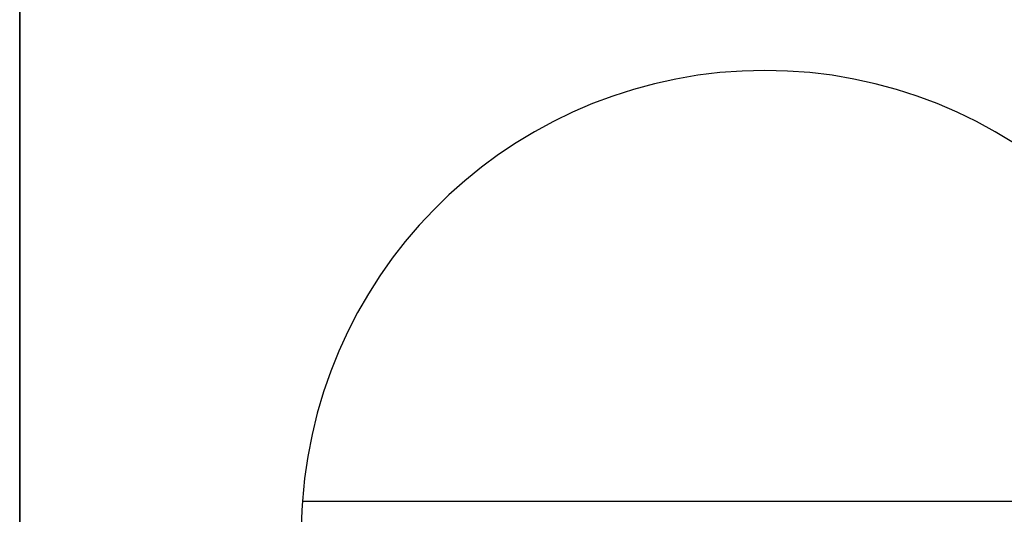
# Model space of a CAD drawing. Header units: millimetres. Extents: x 4014.09 to 4014.135, y 1979.738 to 1979.891.
# Tile 4 of 6: x 4014.09 to 4014.119, y 1979.813 to 1979.828. Entities that reach past the tile are written whole.
import ezdxf

# ---------------------------------------------------------------- set-up
doc = ezdxf.new("R2010")
doc.units = ezdxf.units.MM
doc.layers.add('SANINDUSA', color=3, linetype='Continuous')

msp = doc.modelspace()

# ---------------------------------------------------------------- linework, layer by layer
at = {"layer": 'SANINDUSA'}
for p, q in [((4014.089743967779, 1979.737876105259), (4014.089743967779, 1979.857876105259)), ((4014.098279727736, 1979.813876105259), (4014.126208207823, 1979.813876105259))]:
    msp.add_line(p, q, dxfattribs=at)
for start, end in [(4.096043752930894, 175.9039562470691), (175.9039562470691, 211.0027191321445)]:
    msp.add_arc((4014.112243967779, 1979.812876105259), 0.01400000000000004, start, end, dxfattribs=at)
msp.add_open_spline([(4014.089743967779, 1979.857876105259), (4014.089743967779, 1979.742876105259)], degree=1, dxfattribs=at)

doc.saveas('drawing.dxf')
